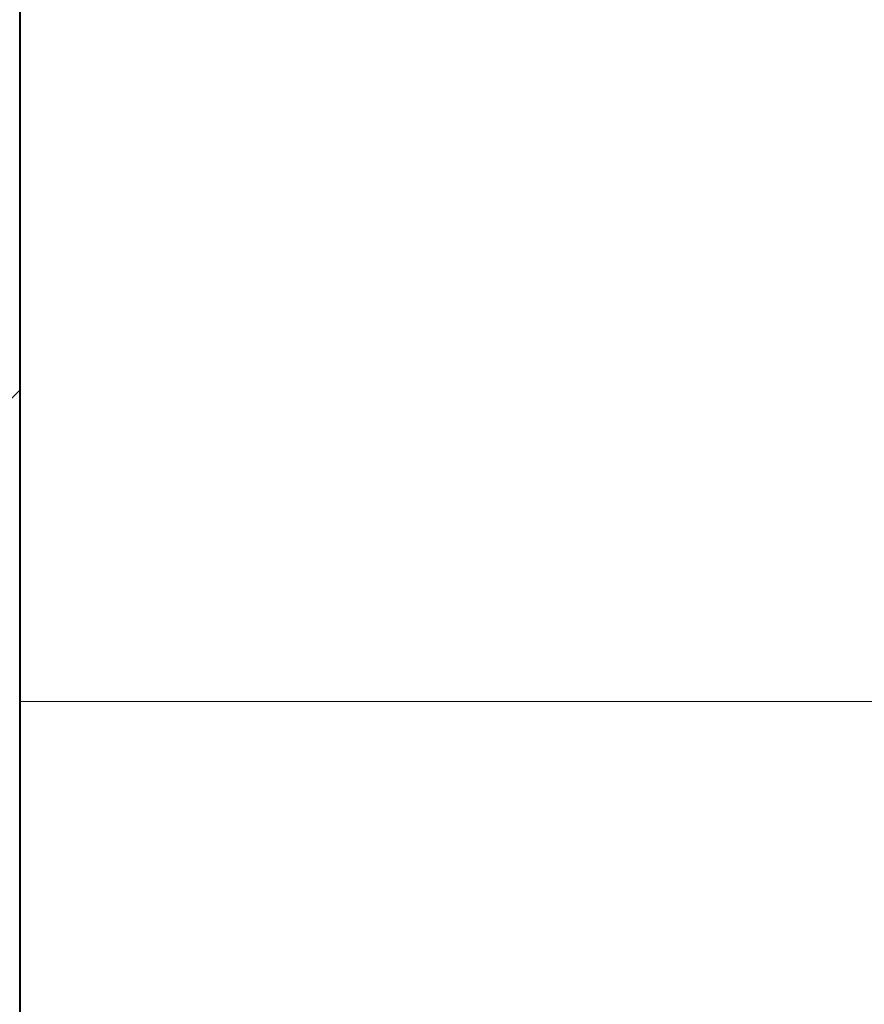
# Model space of a CAD drawing. Header units: millimetres. Extents: x 16408 to 39505, y -6861 to 26364.
# Tile 49 of 85: x 28455 to 28947, y 3660 to 4233. Entities that reach past the tile are written whole.
import ezdxf

# ---------------------------------------------------------------- set-up
doc = ezdxf.new("R2010")
doc.units = ezdxf.units.MM
doc.header["$MEASUREMENT"] = 0
for name, color, linetype, lineweight in [('inw_schody zewnętrzne_Nr_pióra__1', 7, 'Continuous', 13), ('inw_schody zewnętrzne_Nr_pióra__103', 7, 'Continuous', 5), ('inw_schody zewnętrzne_Nr_pióra__27', 7, 'Continuous', 40), ('inw_schody zewnętrzne_Nr_pióra__87', 7, 'Continuous', 13)]:
    doc.layers.add(name, color=color, linetype=linetype, lineweight=lineweight)

msp = doc.modelspace()

# ---------------------------------------------------------------- hatches: boundary and pattern name
at = {"layer": 'inw_schody zewnętrzne_Nr_pióra__1', "linetype": 'Continuous', "lineweight": 13}
h = msp.add_hatch(dxfattribs=at)
h.set_pattern_fill('Bloczki_ceramiczne_0004', style=0, pattern_type=2)
h.set_pattern_definition([(45, (0, 0), (-190.9188, 190.9188), [])])
h.paths.add_polyline_path([(28455.22, 3836.43), (28455.22, 4856.43), (28230.46, 4856.43), (27823.82, 4856.43), (27279.63, 4856.43), (26505.94, 4856.43), (26396.97, 4856.43), (26396.97, 3836.43), (26505.94, 3836.43), (27279.63, 3836.43), (27823.82, 3836.43), (28230.46, 3836.43)])

# ---------------------------------------------------------------- linework, layer by layer
at = {"layer": 'inw_schody zewnętrzne_Nr_pióra__103', "color": 7, "linetype": 'Continuous', "lineweight": 5}
for p, q in [((28566.01, 3836.43), (28479.8, 3836.43)), ((28660.47, 3836.43), (28566.01, 3836.43)), ((28762.78, 3836.43), (28660.47, 3836.43)), ((28872.51, 3836.43), (28762.78, 3836.43)), ((28989.17, 3836.43), (28872.51, 3836.43))]:
    msp.add_line(p, q, dxfattribs=at)
at = {"layer": 'inw_schody zewnętrzne_Nr_pióra__27', "color": 7, "linetype": 'Continuous', "lineweight": 40}
for p, q in [((28455.22, 4856.43), (28455.22, 3836.43)), ((28455.22, 3836.43), (28455.22, -3.57))]:
    msp.add_line(p, q, dxfattribs=at)
at = {"layer": 'inw_schody zewnętrzne_Nr_pióra__87', "color": 7, "linetype": 'Continuous', "lineweight": 13}
msp.add_line((28479.8, 3836.43), (28455.22, 3836.43), dxfattribs=at)

doc.saveas('drawing.dxf')
